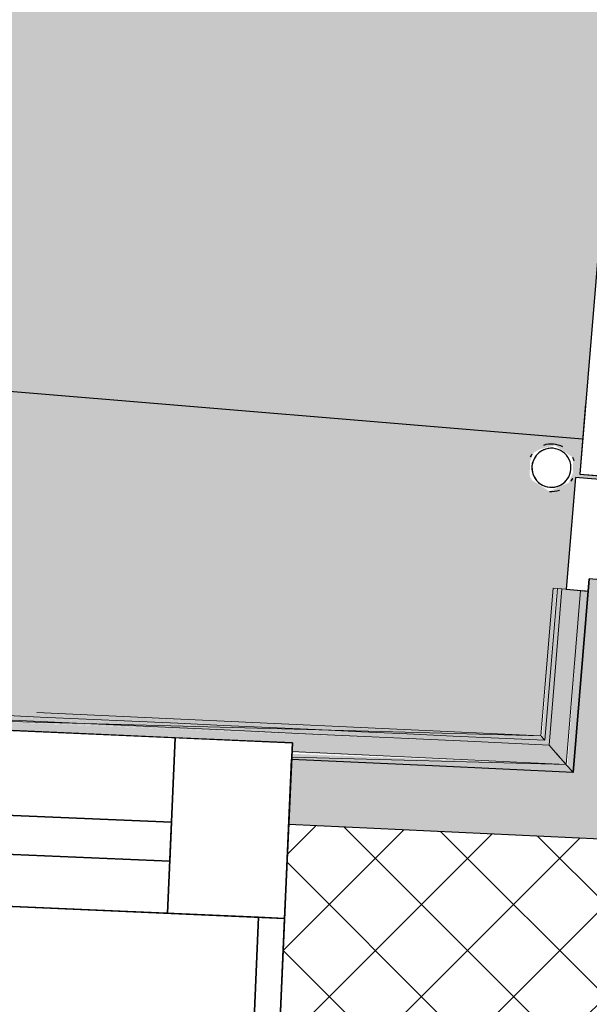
# Model space of a CAD drawing. Header units: centimetres. Extents: x -2631 to 3067, y -3659 to 381.
# Tile 10 of 149: x -1530 to -1509, y -2060 to -2022. Entities that reach past the tile are written whole.
import ezdxf

# ---------------------------------------------------------------- set-up
doc = ezdxf.new("R2010")
doc.units = ezdxf.units.CM
doc.linetypes.add('Tiret', pattern=[0.25, 0.125, -0.125])
for name, color, linetype, lineweight in [('0-1', 7, 'Continuous', 5), ('A-DOOR', 7, 'Continuous', 25), ('A-DOOR-FRAM', 7, 'Continuous', 25), ('EQUI_SPE', 7, 'Continuous', 18), ('HACHURE_C-3', 7, 'Continuous', 18), ('MENUISERIES', 7, 'Continuous', 18), ('MENUISERIES-1', 7, 'Continuous', 25), ('MUR', 7, 'Continuous', 25), ('MUR_C', 7, 'Continuous', 25), ('PORTE', 7, 'Continuous', 25), ('PORTE-1', 7, 'Continuous', 18), ('PORTE-Cadre-meneau', 7, 'Continuous', 25), ('PORTE-panneau', 7, 'Continuous', 25), ('SERRU', 7, 'Continuous', 18), ('SOL', 7, 'Continuous', 25)]:
    doc.layers.add(name, color=color, linetype=linetype, lineweight=lineweight)
doc.layers.add('A-ANNO-NPLT', color=7, linetype='Continuous', lineweight=25, plot=False)
for name, color, linetype, lineweight, true_color in [('A-GLAZ-GLAS', 7, 'Continuous', 25, 0x5c63b1), ('HACHURE_C-1', 7, 'Continuous', 25, 0xdadada), ('HACHURE_C-2', 7, 'Continuous', 5, 0xdadada), ('MENUISERIES-2', 7, 'Continuous', 25, 0x5c63b1), ('PORTE-2', 7, 'Tiret', 18, 0x000080), ('SERRU-traverse-1', 7, 'Continuous', 18, 0xff8000), ('SOL-1', 3, 'Continuous', 5, 0x00ff00)]:
    doc.layers.add(name, color=color, linetype=linetype, lineweight=lineweight, true_color=true_color)

# ---------------------------------------------------------------- blocks, each defined once
blk = doc.blocks.new('PRT_SIMPLE_HUI_58x68x48 - PRT_BOIS_1V_EI30_930x2040x40-552262-2021_015_1114_DCE_1_50_Sols')
at = {"layer": 'A-DOOR'}
for p, q in [((43.05, -5.45), (43.05, -1.45)), ((-49.95, -5.45), (43.05, -5.45))]:
    blk.add_line(p, q, dxfattribs=at)
at = {"layer": 'A-DOOR-FRAM'}
for p, q in [((43.2, -1.15), (43.2, -5.6)), ((47.5, -4.75), (47.035, -4.75)), ((47.5, -5.6), (47.5, -4.75)), ((43.2, -5.6), (47.5, -5.6))]:
    blk.add_line(p, q, dxfattribs=at)
at = {"layer": 'EQUI_SPE'}
for p, q in [((43.05, -4.05), (43.05, -5.45)), ((43.05, -5.45), (40.35, -5.45))]:
    blk.add_line(p, q, dxfattribs=at)
at = {"layer": 'PORTE'}
for radius, start, end in [(0.75, 360, 180), (0.75, 60, 180), (0.912, 111.9887, 120), (0.912, 111.9887, 120), (0.912, 111.9887, 120), (0.912, 111.9887, 120), (0.912, 111.9887, 120), (0.912, 111.9887, 120), (0.912, 111.9887, 120), (0.912, 111.9887, 120), (0.912, 62.7655, 68.0113), (0.912, 62.7655, 68.0113), (0.912, 62.7655, 68.0113), (0.912, 60, 68.0113), (0.912, 62.7655, 68.0113), (0.912, 62.7655, 68.0113), (0.912, 62.7655, 68.0113), (0.912, 62.7655, 68.0113), (0.75, 0, 54.7912), (0.912, 155.8208, 180), (0.912, 155.8208, 180), (0.912, 155.8208, 180), (0.912, 155.8208, 180), (0.912, 155.8208, 180), (0.912, 155.8208, 180), (0.912, 155.8208, 180), (0.912, 155.8208, 180), (0.912, 0, 24.1792), (0.912, 0, 24.1792), (0.912, 0, 24.1792), (0.912, 0, 24.1792), (0.912, 0, 24.1792), (0.912, 0, 24.1792), (0.912, 0, 24.1792), (0.912, 0, 24.1792), (0.912, 180, 191.9497), (0.912, 180, 191.9497), (0.912, 180, 204.1792), (0.912, 180, 204.1792), (0.912, 180, 191.9497), (0.912, 180, 191.9497), (0.912, 180, 191.9497), (0.912, 180, 191.9497), (0.75, 180, 360), (0.75, 180, 237.507), (0.75, 240, 0), (0.912, 240, 248.0113), (0.912, 240, 248.0113)]:
    blk.add_arc((42.9, -6.55), radius, start, end, dxfattribs=at)
at = {"layer": 'PORTE-2'}
blk.add_arc((42.8, -5.45), 93, 180, 269.31921, dxfattribs=at)
at = {"layer": 'PORTE-Cadre-meneau'}
blk.add_line((47.035, -4.75), (47.5, -4.75), dxfattribs=at)
at = {"layer": 'PORTE-panneau'}
blk.add_line((41.701, -5.45), (41.701, -97.75), dxfattribs=at)
blk = doc.blocks.new('XXX_VIDE FENETRE - 590-389517-2021_015_1114_DCE_1_50_Sols')
at = {"layer": 'A-ANNO-NPLT'}
for p, q in [((-30.51, 0), (-30.51, -10.004)), ((-29.51, -10.004), (-29.51, 0)), ((-30.51, -10.004), (-29.51, -10.004)), ((-26.01, -10.004), (-30.51, -10.004)), ((-30.51, -10.004), (-30.51, -16.75)), ((-26.01, -16.75), (-26.01, -10.004)), ((-30.51, -16.75), (-26.01, -16.75))]:
    blk.add_line(p, q, dxfattribs=at)
at = {"layer": 'A-GLAZ-GLAS'}
for p, q in [((26.01, -12.002), (-26.01, -12.002)), ((-26.01, -12.002), (-26.01, -13.5)), ((-26.01, -13.5), (26.01, -13.5))]:
    blk.add_line(p, q, dxfattribs=at)
at = {"layer": 'MENUISERIES-1'}
for p, q in [((-30.51, -10.004), (-30.51, -0.068)), ((-29.51, -0.068), (-29.51, -10.004)), ((30.51, -10.004), (-30.51, -10.004)), ((-30.51, -16.75), (-30.51, -10.004)), ((-30.51, -10.004), (30.51, -10.004)), ((-29.51, -10.004), (29.51, -10.004)), ((-26.01, -10.004), (-26.01, -16.75)), ((26.01, -10.004), (-26.01, -10.004)), ((30.51, -16.75), (-30.51, -16.75)), ((-26.01, -16.75), (26.01, -16.75))]:
    blk.add_line(p, q, dxfattribs=at)
at = {"layer": 'MENUISERIES-2'}
for p, q in [((-26.01, -13.5), (-26.01, -12.002)), ((-26.01, -12.002), (26.01, -12.002)), ((26.01, -13.5), (-26.01, -13.5))]:
    blk.add_line(p, q, dxfattribs=at)
blk = doc.blocks.new('Garde-corps - Garde-corps-505471-2021_015_1114_DCE_1_50_Sols')
at = {"layer": 'SERRU-traverse-1'}
for points in [[(-1509.429, -2050.534), (-1510.082, -2049.79), (-1629.263, -2044.759), (-1742.419, -2040.968), (-1853.412, -2038.195), (-1972.476, -2036.305), (-2086.553, -2035.494), (-2198.991, -2035.665), (-2307.958, -2036.797), (-2308.603, -2037.461), (-2305.383, -2037.408), (-2305.379, -2037.103), (-2244.37, -2036.394), (-2244.366, -2036.762), (-2214.755, -2036.41), (-2214.756, -2036.172), (-2153.737, -2035.887), (-2153.705, -2036.212), (-2124.236, -2036.152), (-2124.237, -2035.981), (-2063.218, -2035.696), (-2063.186, -2036.288), (-2033.491, -2036.459), (-2033.488, -2036.076), (-1972.471, -2036.676), (-1972.47, -2037.011), (-1953.323, -2037.224), (-1943.019, -2037.393), (-1943.012, -2037.009), (-1882.001, -2038.013), (-1882, -2038.391), (-1852.466, -2038.918), (-1852.458, -2038.573), (-1791.455, -2040.004), (-1791.454, -2040.37), (-1770.164, -2040.901), (-1761.927, -2041.136), (-1761.916, -2040.765), (-1700.923, -2042.595), (-1700.923, -2042.977), (-1678.639, -2043.702), (-1671.405, -2043.963), (-1671.391, -2043.585), (-1610.413, -2045.838), (-1610.413, -2046.201), (-1580.905, -2047.416), (-1580.888, -2047.032), (-1519.927, -2049.708), (-1519.927, -2050.076), (-1509.755, -2050.52)], [(-1510.082, -2049.79), (-1510.258, -2049.607), (-1625.942, -2044.696), (-1740.539, -2040.855), (-1797.913, -2039.4), (-1853.882, -2038.013), (-1971.234, -2036.14), (-2084.708, -2035.318), (-2193.901, -2035.441), (-2307.731, -2036.562), (-2307.902, -2036.739), (-2189.397, -2035.609), (-2074.083, -2035.531), (-1959.534, -2036.459), (-1847.862, -2038.321), (-1731.321, -2041.304), (-1620.358, -2045.092), (-1510.162, -2049.787)], [(-1510.242, -2049.608), (-1510.412, -2049.437), (-1576.689, -2046.561), (-1597.955, -2045.647), (-1635.135, -2044.207), (-1700.938, -2041.947), (-1738.054, -2040.739), (-1805.255, -2038.977), (-1864.49, -2037.637), (-1886.5, -2037.255), (-1938.702, -2036.381), (-1976.97, -2035.909), (-2022.836, -2035.473), (-2079.817, -2035.149), (-2136.703, -2035.139), (-2193.777, -2035.276), (-2224.49, -2035.506), (-2307.63, -2036.458), (-2307.672, -2036.561), (-2189.397, -2035.435), (-2074.465, -2035.353), (-1958.766, -2036.297), (-1845.905, -2038.196), (-1732.786, -2041.081), (-1619.904, -2044.937), (-1510.258, -2049.607)], [(-1510.242, -2049.608), (-1509.798, -2043.775), (-1509.925, -2043.792), (-1510.347, -2049.489), (-1510.258, -2049.589)], [(-1510.082, -2049.79), (-1509.584, -2043.792), (-1509.759, -2043.792), (-1510.242, -2049.608), (-1510.162, -2049.699)], [(-1509.429, -2050.534), (-1508.874, -2043.851), (-1509.584, -2043.792), (-1510.082, -2049.79), (-1509.755, -2050.162)], [(-1509.154, -2050.847), (-1508.575, -2043.876), (-1508.876, -2043.876), (-1509.376, -2050.594), (-1509.207, -2050.787)]]:
    blk.add_hatch(color=256, dxfattribs=at).paths.add_polyline_path(points)
h = blk.add_hatch(color=256, dxfattribs=at)
h.paths.add_polyline_path([(-1509.154, -2050.847), (-1509.429, -2050.534), (-1519.945, -2050.127), (-1519.927, -2050.345), (-1509.154, -2050.847)])
h.paths.add_polyline_path([(-1580.916, -2047.669), (-1580.916, -2047.438), (-1610.426, -2046.201), (-1610.413, -2046.477), (-1581.026, -2047.664)])
h.paths.add_polyline_path([(-1671.415, -2044.224), (-1671.415, -2043.962), (-1693.013, -2043.236), (-1700.936, -2043.013), (-1700.923, -2043.237), (-1671.507, -2044.221)])
h.paths.add_polyline_path([(-1761.935, -2041.408), (-1761.935, -2041.136), (-1787.137, -2040.494), (-1791.464, -2040.398), (-1791.454, -2040.626), (-1762.01, -2041.406)])
h.paths.add_polyline_path([(-1852.473, -2039.221), (-1852.473, -2038.922), (-1882.007, -2038.392), (-1882, -2038.643), (-1852.53, -2039.219)])
h.paths.add_polyline_path([(-2308.899, -2037.766), (-2305.379, -2037.707), (-2305.386, -2037.427), (-2308.643, -2037.502), (-2308.875, -2037.741)])
h.paths.add_polyline_path([(-1943.023, -2037.662), (-1943.063, -2037.405), (-1972.474, -2037.01), (-1972.47, -2037.29), (-1943.063, -2037.661)])
h.paths.add_polyline_path([(-2244.363, -2037.002), (-2214.753, -2036.717), (-2214.756, -2036.491), (-2244.366, -2036.784), (-2244.363, -2036.994)])
h.paths.add_polyline_path([(-2033.494, -2036.732), (-2033.491, -2036.486), (-2063.215, -2036.288), (-2063.186, -2036.564), (-2033.55, -2036.732)])
h.paths.add_polyline_path([(-2153.734, -2036.468), (-2124.235, -2036.408), (-2124.237, -2036.172), (-2153.735, -2036.212), (-2153.734, -2036.441)])
for p, q in [((-1509.923, -2043.764), (-1510.393, -2049.436)), ((-1509.758, -2043.778), (-1510.242, -2049.608)), ((-1509.584, -2043.792), (-1510.082, -2049.79)), ((-1509.758, -2043.778), (-1509.923, -2043.764)), ((-1509.272, -2043.818), (-1509.921, -2043.764)), ((-1509.758, -2043.778), (-1509.584, -2043.792)), ((-1509.584, -2043.792), (-1508.874, -2043.851)), ((-1508.575, -2043.876), (-1509.272, -2043.818)), ((-1508.874, -2043.851), (-1509.429, -2050.534)), ((-1508.874, -2043.851), (-1509.429, -2050.534)), ((-1508.575, -2043.876), (-1509.154, -2050.847)), ((-1509.154, -2050.847), (-1508.575, -2043.876)), ((-1508.575, -2043.876), (-1508.787, -2043.859)), ((-1510.392, -2049.437), (-1529.725, -2048.544)), ((-1510.393, -2049.436), (-1533.981, -2048.8)), ((-1509.429, -2050.534), (-1519.942, -2050.044)), ((-1509.429, -2050.534), (-1519.951, -2050.25))]:
    blk.add_line(p, q, dxfattribs=at)
at = {"layer": 'SERRU-traverse-1', "flags": 128}
for points in [[(-1510.082, -2049.79), (-1509.755, -2050.162), (-1509.429, -2050.534)], [(-1509.154, -2050.847), (-1509.474, -2050.483), (-1509.794, -2050.118)]]:
    blk.add_lwpolyline(points, dxfattribs=at)
at = {"layer": 'SERRU-traverse-1'}
for radius, start, end in [(13044.683, 87.3101686, 90.8154266), (13044.857, 87.3109068, 88.3014285)]:
    blk.add_arc((-2122.258, -15080.101), radius, start, end, dxfattribs=at)
for points, knots in [([(-1510.393, -2049.436), (-1510.393, -2049.436), (-1510.39, -2049.439), (-1510.384, -2049.446), (-1510.375, -2049.456), (-1510.364, -2049.469), (-1510.35, -2049.484), (-1510.335, -2049.502), (-1510.316, -2049.523), (-1510.298, -2049.544), (-1510.282, -2049.562), (-1510.263, -2049.584), (-1510.249, -2049.599), (-1510.242, -2049.608)], [0.075, 0.075, 0.075, 0.075, 0.15, 0.2125, 0.275, 0.35, 0.425, 0.5, 0.6, 0.7, 0.775, 0.85, 1, 1, 1, 1]), ([(-1509.429, -2050.534), (-1509.429, -2050.534), (-1509.427, -2050.536), (-1509.423, -2050.54), (-1509.418, -2050.547), (-1509.41, -2050.555), (-1509.4, -2050.567), (-1509.392, -2050.575), (-1509.384, -2050.585), (-1509.374, -2050.596), (-1509.364, -2050.607), (-1509.354, -2050.619), (-1509.343, -2050.631), (-1509.332, -2050.644), (-1509.32, -2050.657), (-1509.309, -2050.671), (-1509.296, -2050.685), (-1509.28, -2050.703), (-1509.25, -2050.737), (-1509.207, -2050.787), (-1509.171, -2050.827), (-1509.154, -2050.847)], [0, 0, 0, 0, 0.071429, 0.107143, 0.142857, 0.214286, 0.25, 0.285714, 0.321429, 0.357143, 0.392857, 0.428571, 0.464286, 0.5, 0.535714, 0.571429, 0.607143, 0.642857, 0.714286, 0.857143, 1, 1, 1, 1])]:
    blk.add_open_spline(points, degree=3, knots=knots, dxfattribs=at)
blk = doc.blocks.new('B02_ARC_rvt-1-2021_015_1114_DCE_1_50_Sols')
at = {"layer": 'HACHURE_C-1'}
h = blk.add_hatch(color=256, dxfattribs=at)
h.paths.add_polyline_path([(-1507.904, -2050.906), (-1507.395, -2044.762), (-1503.907, -2045.051), (-1503.803, -2043.806), (-1508.537, -2043.413), (-1509.154, -2050.847), (-1508.529, -2050.877)])
h.paths.add_polyline_path([(-1495.449, -1943.082), (-1495.346, -1941.836), (-1498.834, -1941.547), (-1496.977, -1919.157), (-1498.222, -1919.054), (-1500.183, -1942.689), (-1497.659, -1942.898)])
at = {"layer": 'HACHURE_C-2'}
h = blk.add_hatch(color=256, dxfattribs=at)
h.paths.add_polyline_path([(-1054.049, -2082.753), (-1053.844, -2080.261), (-1068.342, -2079.078), (-1068.538, -2081.57), (-1061.093, -2082.176)])
h.paths.add_polyline_path([(-1129.37, -2076.782), (-1129.174, -2074.29), (-1158.24, -2072.103), (-1158.418, -2074.596), (-1129.653, -2076.76)])
h.paths.add_polyline_path([(-1219.282, -2070.229), (-1219.103, -2067.735), (-1248.701, -2065.715), (-1248.863, -2068.21), (-1219.54, -2070.211)])
h.paths.add_polyline_path([(-1309.755, -2064.265), (-1309.594, -2061.771), (-1339.133, -2059.96), (-1339.277, -2062.456), (-1309.989, -2064.251)])
h.paths.add_polyline_path([(-1400.195, -2058.935), (-1400.051, -2056.439), (-1429.502, -2054.84), (-1429.629, -2057.336), (-1400.404, -2058.924)])
h.paths.add_polyline_path([(-1490.571, -2054.238), (-1490.444, -2051.741), (-1500.91, -2051.268), (-1501.114, -2053.731), (-1490.754, -2054.229)])
h.paths.add_polyline_path([(-1508.111, -2053.399), (-1507.904, -2050.906), (-1519.955, -2050.344), (-1520.065, -2052.841), (-1508.529, -2053.38)])
h.paths.add_polyline_path([(-1581.026, -2050.166), (-1580.916, -2047.669), (-1610.437, -2046.476), (-1610.529, -2048.974), (-1581.184, -2050.16)])
h.paths.add_polyline_path([(-1671.507, -2046.722), (-1671.415, -2044.224), (-1700.943, -2043.236), (-1701.018, -2045.735), (-1671.64, -2046.718)])
h.paths.add_polyline_path([(-1762.01, -2043.907), (-1761.935, -2041.408), (-1791.469, -2040.625), (-1791.527, -2043.125), (-1762.118, -2043.904)])
h.paths.add_polyline_path([(-1852.53, -2041.72), (-1852.53, -2039.219), (-1882.011, -2038.643), (-1882, -2041.144), (-1852.613, -2041.718)])
h.paths.add_polyline_path([(-2308.861, -2040.265), (-2305.35, -2040.216), (-2305.386, -2037.716), (-2308.899, -2037.766)])
h.paths.add_polyline_path([(-1943.063, -2040.161), (-1943.063, -2037.661), (-1972.476, -2037.29), (-1972.47, -2039.79), (-1943.121, -2040.161)])
h.paths.add_polyline_path([(-2244.334, -2039.502), (-2214.742, -2039.258), (-2214.756, -2036.758), (-2244.363, -2037.002)])
h.paths.add_polyline_path([(-2033.517, -2039.232), (-2033.55, -2036.732), (-2063.214, -2036.564), (-2063.186, -2039.064), (-2033.55, -2039.232)])
h.paths.add_polyline_path([(-2153.722, -2038.968), (-2124.223, -2038.93), (-2124.237, -2036.43), (-2153.734, -2036.468)])
at = {"layer": 'HACHURE_C-3'}
h = blk.add_hatch(dxfattribs=at)
h.set_pattern_fill('FP_1', color=256, style=0, pattern_type=2)
h.set_pattern_definition([(45, (0, 0), (-1.767767, 1.767767), []), (135, (0, 0), (-1.767767, -1.767767), [])])
h.paths.add_polyline_path([(-1055.155, -2096.207), (-1054.049, -2082.753), (-1068.538, -2081.57), (-1069.597, -2095.028), (-1061.293, -2095.705)])
h.paths.add_polyline_path([(-1130.429, -2090.24), (-1129.37, -2076.782), (-1158.418, -2074.596), (-1159.384, -2088.062), (-1130.437, -2090.24)])
h.paths.add_polyline_path([(-1220.248, -2083.694), (-1219.282, -2070.229), (-1248.863, -2068.21), (-1249.735, -2081.682), (-1220.256, -2083.694)])
h.paths.add_polyline_path([(-1310.627, -2077.737), (-1309.755, -2064.265), (-1339.277, -2062.456), (-1340.056, -2075.934), (-1310.635, -2077.737)])
h.paths.add_polyline_path([(-1400.974, -2072.413), (-1400.195, -2058.935), (-1429.629, -2057.336), (-1430.315, -2070.819), (-1400.981, -2072.412)])
h.paths.add_polyline_path([(-1491.256, -2067.721), (-1490.571, -2054.238), (-1520.065, -2052.841), (-1520.656, -2066.328), (-1491.262, -2067.72)])
h.paths.add_polyline_path([(-1581.618, -2063.653), (-1581.026, -2050.166), (-1610.529, -2048.974), (-1611.027, -2062.465), (-1581.623, -2063.653)])
h.paths.add_polyline_path([(-1672.006, -2060.213), (-1671.507, -2046.722), (-1701.018, -2045.735), (-1701.422, -2059.229), (-1672.01, -2060.213)])
h.paths.add_polyline_path([(-1762.415, -2057.401), (-1762.01, -2043.907), (-1791.527, -2043.125), (-1791.838, -2056.621), (-1762.418, -2057.401)])
h.paths.add_polyline_path([(-1852.842, -2055.216), (-1852.53, -2041.72), (-1882.051, -2041.143), (-1882.269, -2054.641), (-1852.844, -2055.216)])
h.paths.add_polyline_path([(-2311.153, -2053.8), (-2305.193, -2053.715), (-2305.386, -2040.216), (-2311.36, -2040.301), (-2311.301, -2044.207)])
h.paths.add_polyline_path([(-1943.281, -2053.66), (-1943.121, -2040.161), (-1972.499, -2039.79), (-1972.623, -2053.29), (-1943.283, -2053.66)])
h.paths.add_polyline_path([(-2244.178, -2053.001), (-2214.678, -2052.758), (-2214.756, -2039.258), (-2244.334, -2039.502), (-2244.28, -2044.207)])
h.paths.add_polyline_path([(-2033.641, -2052.732), (-2033.55, -2039.232), (-2063.202, -2039.064), (-2063.139, -2052.564), (-2033.641, -2052.732)])
h.paths.add_polyline_path([(-2153.659, -2052.468), (-2124.16, -2052.43), (-2124.237, -2038.93), (-2153.722, -2038.968), (-2153.698, -2044.207)])
at = {"layer": 'SOL-1'}
h = blk.add_hatch(color=256, dxfattribs=at)
h.paths.add_polyline_path([(-1510.392, -2049.437), (-1510.392, -2049.437), (-1509.87, -2043.769), (-1509.421, -2043.792), (-1509.067, -2039.521), (-1504.931, -2039.864), (-1504.919, -2039.715), (-1508.905, -2039.384), (-1501.93, -1955.283), (-1502.825, -1955.194), (-1502.395, -1950.006), (-1501.498, -1950.08), (-1501.218, -1946.702), (-1497.232, -1947.033), (-1497.232, -1946.782), (-1501.345, -1946.424), (-1500.991, -1942.156), (-1501.491, -1942.114), (-1499.306, -1916.353), (-1480.325, -1917.873), (-1441.074, -1444.641), (-1558.752, -1439.246), (-1593.807, -1437.892), (-1681.761, -1434.718), (-1723.656, -1433.421), (-1809.327, -1431.111), (-1844.603, -1430.342), (-1941.638, -1428.56), (-2059.971, -1427.502), (-2084.903, -1427.38), (-2170.435, -1427.393), (-2209.882, -1427.517), (-2316.894, -1428.469), (-2307.569, -2036.396), (-2238.938, -2035.665), (-2210.256, -2035.399), (-2184.169, -2035.253), (-2119.737, -2035.142), (-2069.518, -2035.207), (-2015.767, -2035.531), (-1953.632, -2036.181), (-1930.801, -2036.509), (-1850.744, -2037.909), (-1787.137, -2039.428), (-1728.904, -2041.037), (-1659.592, -2043.348), (-1614.74, -2044.972), (-1580.916, -2046.376), (-1510.392, -2049.437)])
h.paths.add_polyline_path([(-1580.906, -2047.438), (-1580.916, -2047.416), (-1603.715, -2046.459), (-1593.494, -2046.893), (-1580.916, -2047.438)])
h.paths.add_polyline_path([(-1675.837, -2043.805), (-1675.834, -2043.805), (-1695.199, -2043.149), (-1680.589, -2043.636), (-1677.894, -2043.732)])
h.paths.add_polyline_path([(-1766.643, -2041.006), (-1781.263, -2040.606), (-1770.164, -2040.91)])
h.paths.add_polyline_path([(-1510.064, -2040.052), (-1510.739, -2039.621), (-1510.82, -2039.464), (-1510.814, -2038.917), (-1510.667, -2038.563), (-1510.416, -2038.426), (-1509.848, -2038.28), (-1509.164, -2038.754), (-1509.164, -2038.944), (-1509.164, -2039.339), (-1509.323, -2039.716), (-1509.638, -2039.864), (-1510.061, -2040.05)])
h.paths.add_polyline_path([(-1858.922, -2038.807), (-1870.062, -2038.586), (-1858.962, -2038.806)])
h.paths.add_polyline_path([(-1943.019, -2037.406), (-1943.023, -2037.393), (-1943.023, -2037.405)])
h.paths.add_polyline_path([(-2033.491, -2036.486), (-2033.494, -2036.459), (-2049.949, -2036.355), (-2040.037, -2036.429), (-2033.494, -2036.486)])
h.paths.add_polyline_path([(-1507.417, -1964.24), (-1509.628, -1964.057), (-1508.5, -1951.003), (-1508.097, -1951.075), (-1508.065, -1951.039), (-1502.57, -1951.494), (-1502.82, -1953.829), (-1506.528, -1953.522), (-1507.416, -1964.23)])
h.paths.add_polyline_path([(-2067.142, -1917.122), (-2184.083, -1917.122), (-2184.083, -1557.122), (-1584.083, -1557.122), (-1584.083, -1917.122), (-1985.943, -1917.122)])
h.paths.add_polyline_path([(-1442.343, -1445.753), (-1442.343, -1445.753), (-1441.783, -1445.262)])
h.paths.add_polyline_path([(-1686.237, -1433.212), (-1686.259, -1433.144), (-1691.177, -1432.969), (-1700.938, -1432.731), (-1686.259, -1433.211)])
h.paths.add_polyline_path([(-1954.557, -1427.397), (-1954.562, -1427.388), (-1954.562, -1427.397)])
h.paths.add_polyline_path([(-1954.553, -1427.097), (-1954.562, -1427.081), (-1954.562, -1427.097)])
h.paths.add_polyline_path([(-2050.401, -1426.188), (-2067.665, -1426.032), (-2074.119, -1426.087), (-2056.716, -1426.161)])
at = {"layer": 'MUR'}
blk.add_line((-1520.656, -2066.328), (-1519.955, -2050.344), dxfattribs=at)
at = {"layer": 'MUR_C'}
for p, q in [((-1508.537, -2043.413), (-1509.154, -2050.847)), ((-1499.069, -2044.198), (-1508.537, -2043.413)), ((-1519.955, -2050.344), (-1520.656, -2066.328)), ((-1508.111, -2053.399), (-1520.065, -2052.841))]:
    blk.add_line(p, q, dxfattribs=at)
at = {"layer": 'MUR_C', "flags": 128}
blk.add_lwpolyline([(-1509.154, -2050.847), (-1514.554, -2050.594), (-1519.955, -2050.344)], dxfattribs=at)
at = {"layer": 'SOL'}
for p, q in [((-1508.537, -2043.413), (-1509.154, -2050.847)), ((-1509.154, -2050.847), (-1508.537, -2043.413)), ((-1508.537, -2043.413), (-1509.154, -2050.847)), ((-1509.154, -2050.847), (-1508.537, -2043.413))]:
    blk.add_line(p, q, dxfattribs=at)
at = {"layer": 'MENUISERIES', "rotation": 177.4871597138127}
blk.add_blockref('XXX_VIDE FENETRE - 590-389517-2021_015_1114_DCE_1_50_Sols', (-1551.142, -2065.104), dxfattribs=at)
at = {"layer": 'PORTE-1', "rotation": 265.2586130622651}
blk.add_blockref('PRT_SIMPLE_HUI_58x68x48 - PRT_BOIS_1V_EI30_930x2040x40-552262-2021_015_1114_DCE_1_50_Sols', (-1499.915, -1996.932), dxfattribs=at)
at = {"layer": 'SERRU'}
blk.add_blockref('Garde-corps - Garde-corps-505471-2021_015_1114_DCE_1_50_Sols', (0, 0), dxfattribs=at)

msp = doc.modelspace()

# ---------------------------------------------------------------- block references
at = {"layer": '0-1'}
msp.add_blockref('B02_ARC_rvt-1-2021_015_1114_DCE_1_50_Sols', (0, 0), dxfattribs=at)

doc.saveas('drawing.dxf')
